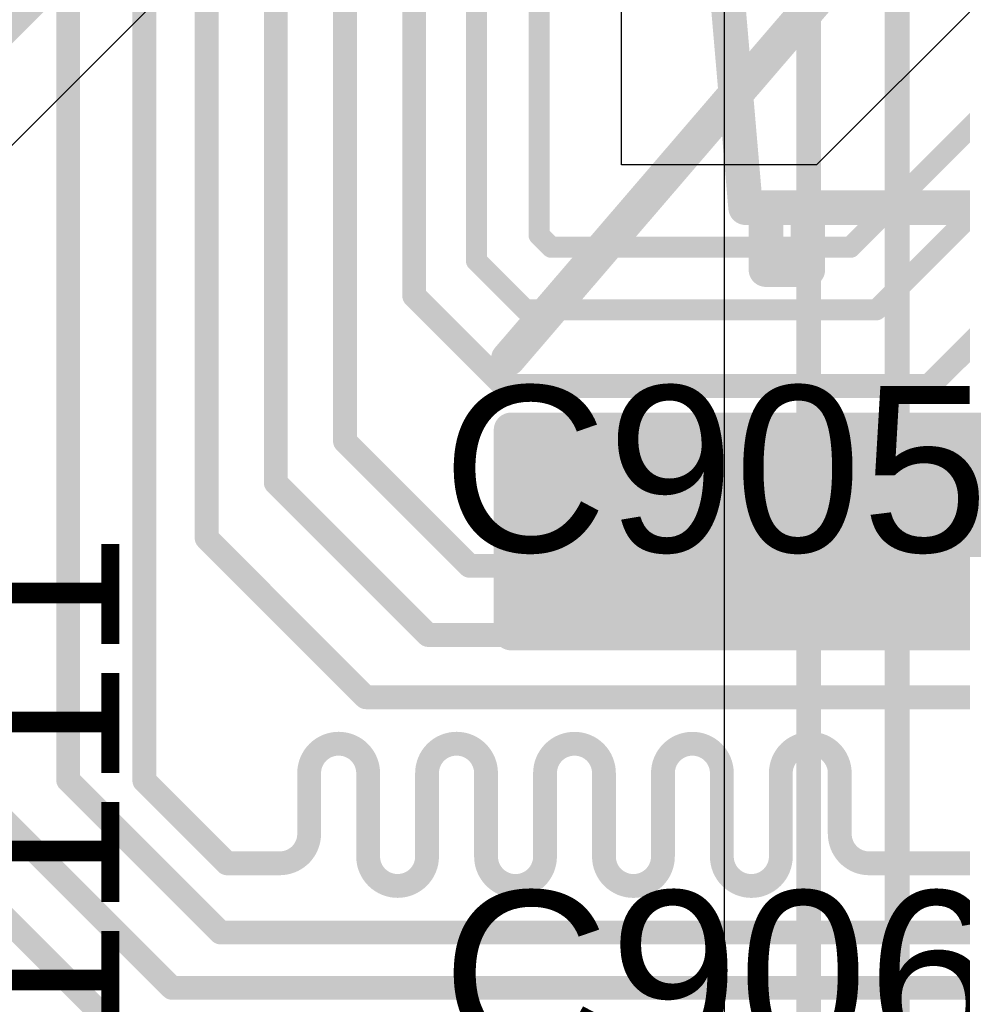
# Model space of a CAD drawing. Header units: inches. Extents: x -6 to 11.2, y -2.2 to 8.3.
# Tile 243 of 256: x 2.783 to 2.917, y 0.702 to 0.842. Entities that reach past the tile are written whole.
import ezdxf

# ---------------------------------------------------------------- set-up
doc = ezdxf.new("R2010")
doc.units = ezdxf.units.IN
doc.header["$MEASUREMENT"] = 0
for name, color, linetype in [('Board Layer Stack Bottom Overlay', 54, 'Continuous'), ('Layer 1- Top', 1, 'Continuous'), ('Layer 3- Inner', 16, 'Continuous'), ('Top Overlay', 2, 'Continuous')]:
    doc.layers.add(name, color=color, linetype=linetype)
doc.styles.add('Arial', font='txt', dxfattribs={"height": 0.2})

# ---------------------------------------------------------------- blocks, each defined once
blk = doc.blocks.new('L____WEEE_T___S__________B_473')
at = {"layer": 'Board Layer Stack Bottom Overlay'}
blk.add_hatch(color=54, dxfattribs=at).paths.add_polyline_path([(0.05729, 0.10621), (-0.05766, 0.10621), (-0.05766, 0.0773), (0.05729, 0.0773)])
for points in [[(0.05729, 0.10621, 0.00492, 0.00492, 0), (-0.05766, 0.10621, 0.00492, 0.00492, 0)], [(0.05729, 0.10621, 0.00492, 0.00492, 0), (0.05729, 0.07731, 0.00492, 0.00492, 0)], [(0.05729, 0.07731, 0.00492, 0.00492, 0), (-0.05766, 0.07731, 0.00492, 0.00492, 0)], [(0.05768, 0.06719, 0.00492, 0.00492, 0), (-0.05768, -0.06719, 0.00492, 0.00492, 0)], [(0.01508, 0.05451, 0.00492, 0.00492, 0), (0.01508, 0.04572, 0.00492, 0.00492, 0)], [(0.02104, 0.05451, 0.00492, 0.00492, 0), (0.01508, 0.05451, 0.00492, 0.00492, 0)], [(0.02104, 0.04572, 0.00492, 0.00492, 0), (0.02104, 0.05451, 0.00492, 0.00492, 0)], [(0.02393, 0.0457, 0.00492, 0.00492, 0), (-0.01057, 0.0457, 0.00492, 0.00492, 0)], [(0.02104, 0.04572, 0.00492, 0.00492, 0), (0.01508, 0.04572, 0.00492, 0.00492, 0)], [(0.03187, -0.04659, 0.00492, 0.00492, 0), (0.02393, 0.0457, 0.00492, 0.00492, 0)]]:
    blk.add_lwpolyline(points, format="xyseb", dxfattribs=at)
for points in [[(0.05606, 0.10621, 0.00246, 0.00246, 1), (0.05852, 0.10621, 0.00246, 0.00246, 1)], [(0.05606, 0.10621, 0.00246, 0.00246, 1), (0.05852, 0.10621, 0.00246, 0.00246, 1)], [(0.05606, 0.07731, 0.00246, 0.00246, 1), (0.05852, 0.07731, 0.00246, 0.00246, 1)], [(0.05606, 0.07731, 0.00246, 0.00246, 1), (0.05852, 0.07731, 0.00246, 0.00246, 1)], [(0.05645, 0.06719, 0.00246, 0.00246, 1), (0.05891, 0.06719, 0.00246, 0.00246, 1)], [(0.01385, 0.05451, 0.00246, 0.00246, 1), (0.01631, 0.05451, 0.00246, 0.00246, 1)], [(0.01385, 0.05451, 0.00246, 0.00246, 1), (0.01631, 0.05451, 0.00246, 0.00246, 1)], [(0.01981, 0.05451, 0.00246, 0.00246, 1), (0.02227, 0.05451, 0.00246, 0.00246, 1)], [(0.01981, 0.05451, 0.00246, 0.00246, 1), (0.02227, 0.05451, 0.00246, 0.00246, 1)], [(0.01385, 0.04572, 0.00246, 0.00246, 1), (0.01631, 0.04572, 0.00246, 0.00246, 1)], [(0.01385, 0.04572, 0.00246, 0.00246, 1), (0.01631, 0.04572, 0.00246, 0.00246, 1)], [(0.01981, 0.04572, 0.00246, 0.00246, 1), (0.02227, 0.04572, 0.00246, 0.00246, 1)], [(0.01981, 0.04572, 0.00246, 0.00246, 1), (0.02227, 0.04572, 0.00246, 0.00246, 1)], [(0.0227, 0.0457, 0.00246, 0.00246, 1), (0.02516, 0.0457, 0.00246, 0.00246, 1)], [(0.0227, 0.0457, 0.00246, 0.00246, 1), (0.02516, 0.0457, 0.00246, 0.00246, 1)]]:
    blk.add_lwpolyline(points, format="xyseb", close=True, dxfattribs=at)

msp = doc.modelspace()

# ---------------------------------------------------------------- linework, layer by layer
at = {"layer": 'Layer 1- Top'}
for p, q in [((2.88287, 0.88859), (2.88287, 0.48505)), ((2.74999, 0.79286), (2.82305, 0.86592))]:
    msp.add_line(p, q, dxfattribs=at)
for points in [[(2.90747, 0.50394, 0.00354, 0.00354, 0), (2.90747, 1.0067, 0.00354, 0.00354, 0)], [(2.89488, 0.48505, 0.00354, 0.00354, 0), (2.89488, 0.88859, 0.00354, 0.00354, 0)], [(2.73799, 0.79783, 0.00354, 0.00354, 0), (2.81457, 0.87441, 0.00354, 0.00354, 0)]]:
    msp.add_lwpolyline(points, format="xyseb", dxfattribs=at)
at = {"layer": 'Layer 3- Inner'}
for p, q in [((2.86825, 0.82161), (2.86825, 0.91253)), ((2.96045, 0.88609), (2.89597, 0.82161)), ((2.89597, 0.82161), (2.86825, 0.82161))]:
    msp.add_line(p, q, dxfattribs=at)
for points in [[(2.78956, 0.73406, 0.00339, 0.00339, 0), (2.78956, 0.94568, 0.00339, 0.00339, 0)], [(2.80039, 0.734, 0.00339, 0.00339, 0), (2.80039, 0.94371, 0.00339, 0.00339, 0)], [(2.80925, 0.76851, 0.00339, 0.00339, 0), (2.80925, 0.9378, 0.00339, 0.00339, 0)], [(2.81909, 0.77638, 0.00339, 0.00339, 0), (2.81909, 0.93288, 0.00339, 0.00339, 0)], [(2.82893, 0.78229, 0.00339, 0.00339, 0), (2.82893, 0.92993, 0.00339, 0.00339, 0)], [(2.83877, 0.80296, 0.00339, 0.00339, 0), (2.83877, 0.92656, 0.00339, 0.00339, 0)], [(2.84763, 0.80796, 0.00299, 0.00299, 0), (2.84763, 0.92107, 0.00299, 0.00299, 0)], [(2.85653, 0.81164, 0.00299, 0.00299, 0), (2.85653, 0.91738, 0.00299, 0.00299, 0)], [(2.90082, 0.80989, 0.00299, 0.00299, 0), (2.96873, 0.8778, 0.00299, 0.00299, 0)], [(2.90451, 0.80099, 0.00299, 0.00299, 0), (2.97242, 0.8689, 0.00299, 0.00299, 0)], [(2.91202, 0.79016, 0.00339, 0.00339, 0), (2.98217, 0.86031, 0.00339, 0.00339, 0)], [(2.85653, 0.81164, 0.00299, 0.00299, 0), (2.85828, 0.80989, 0.00299, 0.00299, 0)], [(2.85828, 0.80989, 0.00299, 0.00299, 0), (2.90082, 0.80989, 0.00299, 0.00299, 0)], [(2.84763, 0.80796, 0.00299, 0.00299, 0), (2.8546, 0.80099, 0.00299, 0.00299, 0)], [(2.83877, 0.80296, 0.00339, 0.00339, 0), (2.85157, 0.79016, 0.00339, 0.00339, 0)], [(2.8546, 0.80099, 0.00299, 0.00299, 0), (2.90451, 0.80099, 0.00299, 0.00299, 0)], [(2.85157, 0.79016, 0.00339, 0.00339, 0), (2.91202, 0.79016, 0.00339, 0.00339, 0)], [(2.82893, 0.78229, 0.00339, 0.00339, 0), (2.84665, 0.76457, 0.00339, 0.00339, 0)], [(2.86533, 0.77361, 0.00339, 0.00339, -1), (2.87371, 0.77361, 0.00339, 0.00339, 0)], [(2.8821, 0.77361, 0.00339, 0.00339, -1), (2.89049, 0.77361, 0.00339, 0.00339, 0)], [(2.81909, 0.77638, 0.00339, 0.00339, 0), (2.84074, 0.75473, 0.00339, 0.00339, 0)], [(2.91358, 0.76457, 0.00339, 0.00339, 0), (2.9249, 0.77589, 0.00339, 0.00339, 0)], [(2.86533, 0.76877, 0.00339, 0.00339, 0), (2.86533, 0.77361, 0.00339, 0.00339, 0)], [(2.87371, 0.76758, 0.00339, 0.00339, 0), (2.87371, 0.77361, 0.00339, 0.00339, 0)], [(2.8821, 0.76758, 0.00339, 0.00339, 0), (2.8821, 0.77361, 0.00339, 0.00339, 0)], [(2.89049, 0.76877, 0.00339, 0.00339, 0), (2.89049, 0.77361, 0.00339, 0.00339, 0)], [(2.86533, 0.76877, 0.00339, 0.00339, -0.414214), (2.86114, 0.76457, 0.00339, 0.00339, 0)], [(2.89468, 0.76457, 0.00339, 0.00339, -0.414214), (2.89049, 0.76877, 0.00339, 0.00339, 0)], [(2.80925, 0.76851, 0.00339, 0.00339, 0), (2.83188, 0.74587, 0.00339, 0.00339, 0)], [(2.8821, 0.76758, 0.00339, 0.00339, -1), (2.87371, 0.76758, 0.00339, 0.00339, 0)], [(2.84665, 0.76457, 0.00339, 0.00339, 0), (2.85944, 0.76457, 0.00339, 0.00339, 0)], [(2.85944, 0.76457, 0.00339, 0.00339, 0), (2.86114, 0.76457, 0.00339, 0.00339, 0)], [(2.89468, 0.76457, 0.00339, 0.00339, 0), (2.90472, 0.76457, 0.00339, 0.00339, 0)], [(2.90472, 0.76457, 0.00339, 0.00339, 0), (2.91358, 0.76457, 0.00339, 0.00339, 0)], [(2.84074, 0.75473, 0.00339, 0.00339, 0), (2.92167, 0.75473, 0.00339, 0.00339, 0)], [(2.83188, 0.74587, 0.00339, 0.00339, 0), (2.92854, 0.74587, 0.00339, 0.00339, 0)], [(2.82383, 0.73507, 0.00339, 0.00339, -1), (2.83222, 0.73507, 0.00339, 0.00339, 0)], [(2.8406, 0.73507, 0.00339, 0.00339, -1), (2.84899, 0.73507, 0.00339, 0.00339, 0)], [(2.85738, 0.73507, 0.00339, 0.00339, -1), (2.86576, 0.73507, 0.00339, 0.00339, 0)], [(2.87415, 0.73507, 0.00339, 0.00339, -1), (2.88253, 0.73507, 0.00339, 0.00339, 0)], [(2.89092, 0.73507, 0.00339, 0.00339, -1), (2.8993, 0.73507, 0.00339, 0.00339, 0)], [(2.78956, 0.73406, 0.00339, 0.00339, 0), (2.81121, 0.71241, 0.00339, 0.00339, 0)], [(2.80039, 0.734, 0.00339, 0.00339, 0), (2.81214, 0.72225, 0.00339, 0.00339, 0)], [(2.82383, 0.72644, 0.00339, 0.00339, 0), (2.82383, 0.73507, 0.00339, 0.00339, 0)], [(2.83222, 0.72322, 0.00339, 0.00339, 0), (2.83222, 0.73507, 0.00339, 0.00339, 0)], [(2.8406, 0.72322, 0.00339, 0.00339, 0), (2.8406, 0.73507, 0.00339, 0.00339, 0)], [(2.84899, 0.72322, 0.00339, 0.00339, 0), (2.84899, 0.73507, 0.00339, 0.00339, 0)], [(2.85738, 0.72322, 0.00339, 0.00339, 0), (2.85738, 0.73507, 0.00339, 0.00339, 0)], [(2.86576, 0.72322, 0.00339, 0.00339, 0), (2.86576, 0.73507, 0.00339, 0.00339, 0)], [(2.87415, 0.72322, 0.00339, 0.00339, 0), (2.87415, 0.73507, 0.00339, 0.00339, 0)], [(2.88253, 0.72322, 0.00339, 0.00339, 0), (2.88253, 0.73507, 0.00339, 0.00339, 0)], [(2.89092, 0.72322, 0.00339, 0.00339, 0), (2.89092, 0.73507, 0.00339, 0.00339, 0)], [(2.8993, 0.72644, 0.00339, 0.00339, 0), (2.8993, 0.73507, 0.00339, 0.00339, 0)], [(2.77775, 0.73111, 0.00339, 0.00339, 0), (2.80432, 0.70453, 0.00339, 0.00339, 0)], [(2.76692, 0.72816, 0.00339, 0.00339, 0), (2.79842, 0.69666, 0.00339, 0.00339, 0)], [(2.82383, 0.72644, 0.00339, 0.00339, -0.414214), (2.81964, 0.72225, 0.00339, 0.00339, 0)], [(2.9035, 0.72225, 0.00339, 0.00339, -0.414214), (2.8993, 0.72644, 0.00339, 0.00339, 0)], [(2.8406, 0.72322, 0.00339, 0.00339, -1), (2.83222, 0.72322, 0.00339, 0.00339, 0)], [(2.85738, 0.72322, 0.00339, 0.00339, -1), (2.84899, 0.72322, 0.00339, 0.00339, 0)], [(2.87415, 0.72322, 0.00339, 0.00339, -1), (2.86576, 0.72322, 0.00339, 0.00339, 0)], [(2.89092, 0.72322, 0.00339, 0.00339, -1), (2.88253, 0.72322, 0.00339, 0.00339, 0)], [(2.81214, 0.72225, 0.00339, 0.00339, 0), (2.81273, 0.72225, 0.00339, 0.00339, 0)], [(2.81273, 0.72225, 0.00339, 0.00339, 0), (2.81964, 0.72225, 0.00339, 0.00339, 0)], [(2.9035, 0.72225, 0.00339, 0.00339, 0), (2.91358, 0.72225, 0.00339, 0.00339, 0)], [(2.91358, 0.72225, 0.00339, 0.00339, 0), (2.92145, 0.72225, 0.00339, 0.00339, 0)], [(2.81121, 0.71241, 0.00339, 0.00339, 0), (2.92637, 0.71241, 0.00339, 0.00339, 0)], [(2.80432, 0.70453, 0.00339, 0.00339, 0), (2.93523, 0.70453, 0.00339, 0.00339, 0)]]:
    msp.add_lwpolyline(points, format="xyseb", dxfattribs=at)
for points in [[(2.85578, 0.81164, 0.0015, 0.0015, 1), (2.85728, 0.81164, 0.0015, 0.0015, 1)], [(2.85578, 0.81164, 0.0015, 0.0015, 1), (2.85728, 0.81164, 0.0015, 0.0015, 1)], [(2.85753, 0.80989, 0.0015, 0.0015, 1), (2.85903, 0.80989, 0.0015, 0.0015, 1)], [(2.85753, 0.80989, 0.0015, 0.0015, 1), (2.85903, 0.80989, 0.0015, 0.0015, 1)], [(2.90007, 0.80989, 0.0015, 0.0015, 1), (2.90157, 0.80989, 0.0015, 0.0015, 1)], [(2.90007, 0.80989, 0.0015, 0.0015, 1), (2.90157, 0.80989, 0.0015, 0.0015, 1)], [(2.84688, 0.80796, 0.0015, 0.0015, 1), (2.84838, 0.80796, 0.0015, 0.0015, 1)], [(2.84688, 0.80796, 0.0015, 0.0015, 1), (2.84838, 0.80796, 0.0015, 0.0015, 1)], [(2.83793, 0.80296, 0.00169, 0.00169, 1), (2.83962, 0.80296, 0.00169, 0.00169, 1)], [(2.83793, 0.80296, 0.00169, 0.00169, 1), (2.83962, 0.80296, 0.00169, 0.00169, 1)], [(2.85385, 0.80099, 0.0015, 0.0015, 1), (2.85534, 0.80099, 0.0015, 0.0015, 1)], [(2.85385, 0.80099, 0.0015, 0.0015, 1), (2.85534, 0.80099, 0.0015, 0.0015, 1)], [(2.90376, 0.80099, 0.0015, 0.0015, 1), (2.90525, 0.80099, 0.0015, 0.0015, 1)], [(2.90376, 0.80099, 0.0015, 0.0015, 1), (2.90525, 0.80099, 0.0015, 0.0015, 1)], [(2.85072, 0.79016, 0.00169, 0.00169, 1), (2.85241, 0.79016, 0.00169, 0.00169, 1)], [(2.85072, 0.79016, 0.00169, 0.00169, 1), (2.85241, 0.79016, 0.00169, 0.00169, 1)], [(2.91117, 0.79016, 0.00169, 0.00169, 1), (2.91287, 0.79016, 0.00169, 0.00169, 1)], [(2.91117, 0.79016, 0.00169, 0.00169, 1), (2.91287, 0.79016, 0.00169, 0.00169, 1)], [(2.82808, 0.78229, 0.00169, 0.00169, 1), (2.82978, 0.78229, 0.00169, 0.00169, 1)], [(2.82808, 0.78229, 0.00169, 0.00169, 1), (2.82978, 0.78229, 0.00169, 0.00169, 1)], [(2.81824, 0.77638, 0.00169, 0.00169, 1), (2.81993, 0.77638, 0.00169, 0.00169, 1)], [(2.81824, 0.77638, 0.00169, 0.00169, 1), (2.81993, 0.77638, 0.00169, 0.00169, 1)], [(2.86448, 0.77361, 0.00169, 0.00169, 1), (2.86618, 0.77361, 0.00169, 0.00169, 1)], [(2.86448, 0.77361, 0.00169, 0.00169, 1), (2.86618, 0.77361, 0.00169, 0.00169, 1)], [(2.87287, 0.77361, 0.00169, 0.00169, 1), (2.87456, 0.77361, 0.00169, 0.00169, 1)], [(2.87287, 0.77361, 0.00169, 0.00169, 1), (2.87456, 0.77361, 0.00169, 0.00169, 1)], [(2.88125, 0.77361, 0.00169, 0.00169, 1), (2.88295, 0.77361, 0.00169, 0.00169, 1)], [(2.88125, 0.77361, 0.00169, 0.00169, 1), (2.88295, 0.77361, 0.00169, 0.00169, 1)], [(2.88964, 0.77361, 0.00169, 0.00169, 1), (2.89133, 0.77361, 0.00169, 0.00169, 1)], [(2.88964, 0.77361, 0.00169, 0.00169, 1), (2.89133, 0.77361, 0.00169, 0.00169, 1)], [(2.86448, 0.76877, 0.00169, 0.00169, 1), (2.86618, 0.76877, 0.00169, 0.00169, 1)], [(2.86448, 0.76877, 0.00169, 0.00169, 1), (2.86618, 0.76877, 0.00169, 0.00169, 1)], [(2.88964, 0.76877, 0.00169, 0.00169, 1), (2.89133, 0.76877, 0.00169, 0.00169, 1)], [(2.88964, 0.76877, 0.00169, 0.00169, 1), (2.89133, 0.76877, 0.00169, 0.00169, 1)], [(2.8084, 0.76851, 0.00169, 0.00169, 1), (2.81009, 0.76851, 0.00169, 0.00169, 1)], [(2.8084, 0.76851, 0.00169, 0.00169, 1), (2.81009, 0.76851, 0.00169, 0.00169, 1)], [(2.87287, 0.76758, 0.00169, 0.00169, 1), (2.87456, 0.76758, 0.00169, 0.00169, 1)], [(2.87287, 0.76758, 0.00169, 0.00169, 1), (2.87456, 0.76758, 0.00169, 0.00169, 1)], [(2.88125, 0.76758, 0.00169, 0.00169, 1), (2.88295, 0.76758, 0.00169, 0.00169, 1)], [(2.88125, 0.76758, 0.00169, 0.00169, 1), (2.88295, 0.76758, 0.00169, 0.00169, 1)], [(2.8458, 0.76457, 0.00169, 0.00169, 1), (2.84749, 0.76457, 0.00169, 0.00169, 1)], [(2.8458, 0.76457, 0.00169, 0.00169, 1), (2.84749, 0.76457, 0.00169, 0.00169, 1)], [(2.8586, 0.76457, 0.00169, 0.00169, 1), (2.86029, 0.76457, 0.00169, 0.00169, 1)], [(2.8586, 0.76457, 0.00169, 0.00169, 1), (2.86029, 0.76457, 0.00169, 0.00169, 1)], [(2.86029, 0.76457, 0.00169, 0.00169, 1), (2.86198, 0.76457, 0.00169, 0.00169, 1)], [(2.86029, 0.76457, 0.00169, 0.00169, 1), (2.86198, 0.76457, 0.00169, 0.00169, 1)], [(2.89383, 0.76457, 0.00169, 0.00169, 1), (2.89553, 0.76457, 0.00169, 0.00169, 1)], [(2.89383, 0.76457, 0.00169, 0.00169, 1), (2.89553, 0.76457, 0.00169, 0.00169, 1)], [(2.90387, 0.76457, 0.00169, 0.00169, 1), (2.90556, 0.76457, 0.00169, 0.00169, 1)], [(2.90387, 0.76457, 0.00169, 0.00169, 1), (2.90556, 0.76457, 0.00169, 0.00169, 1)], [(2.91273, 0.76457, 0.00169, 0.00169, 1), (2.91442, 0.76457, 0.00169, 0.00169, 1)], [(2.91273, 0.76457, 0.00169, 0.00169, 1), (2.91442, 0.76457, 0.00169, 0.00169, 1)], [(2.8399, 0.75473, 0.00169, 0.00169, 1), (2.84159, 0.75473, 0.00169, 0.00169, 1)], [(2.8399, 0.75473, 0.00169, 0.00169, 1), (2.84159, 0.75473, 0.00169, 0.00169, 1)], [(2.83104, 0.74587, 0.00169, 0.00169, 1), (2.83273, 0.74587, 0.00169, 0.00169, 1)], [(2.83104, 0.74587, 0.00169, 0.00169, 1), (2.83273, 0.74587, 0.00169, 0.00169, 1)], [(2.78871, 0.73406, 0.00169, 0.00169, 1), (2.79041, 0.73406, 0.00169, 0.00169, 1)], [(2.78871, 0.73406, 0.00169, 0.00169, 1), (2.79041, 0.73406, 0.00169, 0.00169, 1)], [(2.79954, 0.734, 0.00169, 0.00169, 1), (2.80123, 0.734, 0.00169, 0.00169, 1)], [(2.79954, 0.734, 0.00169, 0.00169, 1), (2.80123, 0.734, 0.00169, 0.00169, 1)], [(2.82299, 0.73507, 0.00169, 0.00169, 1), (2.82468, 0.73507, 0.00169, 0.00169, 1)], [(2.82299, 0.73507, 0.00169, 0.00169, 1), (2.82468, 0.73507, 0.00169, 0.00169, 1)], [(2.83137, 0.73507, 0.00169, 0.00169, 1), (2.83306, 0.73507, 0.00169, 0.00169, 1)], [(2.83137, 0.73507, 0.00169, 0.00169, 1), (2.83306, 0.73507, 0.00169, 0.00169, 1)], [(2.83976, 0.73507, 0.00169, 0.00169, 1), (2.84145, 0.73507, 0.00169, 0.00169, 1)], [(2.83976, 0.73507, 0.00169, 0.00169, 1), (2.84145, 0.73507, 0.00169, 0.00169, 1)], [(2.84814, 0.73507, 0.00169, 0.00169, 1), (2.84984, 0.73507, 0.00169, 0.00169, 1)], [(2.84814, 0.73507, 0.00169, 0.00169, 1), (2.84984, 0.73507, 0.00169, 0.00169, 1)], [(2.85653, 0.73507, 0.00169, 0.00169, 1), (2.85822, 0.73507, 0.00169, 0.00169, 1)], [(2.85653, 0.73507, 0.00169, 0.00169, 1), (2.85822, 0.73507, 0.00169, 0.00169, 1)], [(2.86491, 0.73507, 0.00169, 0.00169, 1), (2.86661, 0.73507, 0.00169, 0.00169, 1)], [(2.86491, 0.73507, 0.00169, 0.00169, 1), (2.86661, 0.73507, 0.00169, 0.00169, 1)], [(2.8733, 0.73507, 0.00169, 0.00169, 1), (2.87499, 0.73507, 0.00169, 0.00169, 1)], [(2.8733, 0.73507, 0.00169, 0.00169, 1), (2.87499, 0.73507, 0.00169, 0.00169, 1)], [(2.88169, 0.73507, 0.00169, 0.00169, 1), (2.88338, 0.73507, 0.00169, 0.00169, 1)], [(2.88169, 0.73507, 0.00169, 0.00169, 1), (2.88338, 0.73507, 0.00169, 0.00169, 1)], [(2.89007, 0.73507, 0.00169, 0.00169, 1), (2.89176, 0.73507, 0.00169, 0.00169, 1)], [(2.89007, 0.73507, 0.00169, 0.00169, 1), (2.89176, 0.73507, 0.00169, 0.00169, 1)], [(2.89846, 0.73507, 0.00169, 0.00169, 1), (2.90015, 0.73507, 0.00169, 0.00169, 1)], [(2.89846, 0.73507, 0.00169, 0.00169, 1), (2.90015, 0.73507, 0.00169, 0.00169, 1)], [(2.82299, 0.72644, 0.00169, 0.00169, 1), (2.82468, 0.72644, 0.00169, 0.00169, 1)], [(2.82299, 0.72644, 0.00169, 0.00169, 1), (2.82468, 0.72644, 0.00169, 0.00169, 1)], [(2.89846, 0.72644, 0.00169, 0.00169, 1), (2.90015, 0.72644, 0.00169, 0.00169, 1)], [(2.89846, 0.72644, 0.00169, 0.00169, 1), (2.90015, 0.72644, 0.00169, 0.00169, 1)], [(2.83137, 0.72322, 0.00169, 0.00169, 1), (2.83306, 0.72322, 0.00169, 0.00169, 1)], [(2.83137, 0.72322, 0.00169, 0.00169, 1), (2.83306, 0.72322, 0.00169, 0.00169, 1)], [(2.83976, 0.72322, 0.00169, 0.00169, 1), (2.84145, 0.72322, 0.00169, 0.00169, 1)], [(2.83976, 0.72322, 0.00169, 0.00169, 1), (2.84145, 0.72322, 0.00169, 0.00169, 1)], [(2.84814, 0.72322, 0.00169, 0.00169, 1), (2.84984, 0.72322, 0.00169, 0.00169, 1)], [(2.84814, 0.72322, 0.00169, 0.00169, 1), (2.84984, 0.72322, 0.00169, 0.00169, 1)], [(2.85653, 0.72322, 0.00169, 0.00169, 1), (2.85822, 0.72322, 0.00169, 0.00169, 1)], [(2.85653, 0.72322, 0.00169, 0.00169, 1), (2.85822, 0.72322, 0.00169, 0.00169, 1)], [(2.86491, 0.72322, 0.00169, 0.00169, 1), (2.86661, 0.72322, 0.00169, 0.00169, 1)], [(2.86491, 0.72322, 0.00169, 0.00169, 1), (2.86661, 0.72322, 0.00169, 0.00169, 1)], [(2.8733, 0.72322, 0.00169, 0.00169, 1), (2.87499, 0.72322, 0.00169, 0.00169, 1)], [(2.8733, 0.72322, 0.00169, 0.00169, 1), (2.87499, 0.72322, 0.00169, 0.00169, 1)], [(2.88169, 0.72322, 0.00169, 0.00169, 1), (2.88338, 0.72322, 0.00169, 0.00169, 1)], [(2.88169, 0.72322, 0.00169, 0.00169, 1), (2.88338, 0.72322, 0.00169, 0.00169, 1)], [(2.89007, 0.72322, 0.00169, 0.00169, 1), (2.89176, 0.72322, 0.00169, 0.00169, 1)], [(2.89007, 0.72322, 0.00169, 0.00169, 1), (2.89176, 0.72322, 0.00169, 0.00169, 1)], [(2.81129, 0.72225, 0.00169, 0.00169, 1), (2.81299, 0.72225, 0.00169, 0.00169, 1)], [(2.81129, 0.72225, 0.00169, 0.00169, 1), (2.81299, 0.72225, 0.00169, 0.00169, 1)], [(2.81189, 0.72225, 0.00169, 0.00169, 1), (2.81358, 0.72225, 0.00169, 0.00169, 1)], [(2.81189, 0.72225, 0.00169, 0.00169, 1), (2.81358, 0.72225, 0.00169, 0.00169, 1)], [(2.81879, 0.72225, 0.00169, 0.00169, 1), (2.82049, 0.72225, 0.00169, 0.00169, 1)], [(2.81879, 0.72225, 0.00169, 0.00169, 1), (2.82049, 0.72225, 0.00169, 0.00169, 1)], [(2.90265, 0.72225, 0.00169, 0.00169, 1), (2.90434, 0.72225, 0.00169, 0.00169, 1)], [(2.90265, 0.72225, 0.00169, 0.00169, 1), (2.90434, 0.72225, 0.00169, 0.00169, 1)], [(2.91273, 0.72225, 0.00169, 0.00169, 1), (2.91442, 0.72225, 0.00169, 0.00169, 1)], [(2.91273, 0.72225, 0.00169, 0.00169, 1), (2.91442, 0.72225, 0.00169, 0.00169, 1)], [(2.81037, 0.71241, 0.00169, 0.00169, 1), (2.81206, 0.71241, 0.00169, 0.00169, 1)], [(2.81037, 0.71241, 0.00169, 0.00169, 1), (2.81206, 0.71241, 0.00169, 0.00169, 1)], [(2.80348, 0.70453, 0.00169, 0.00169, 1), (2.80517, 0.70453, 0.00169, 0.00169, 1)], [(2.80348, 0.70453, 0.00169, 0.00169, 1), (2.80517, 0.70453, 0.00169, 0.00169, 1)]]:
    msp.add_lwpolyline(points, format="xyseb", close=True, dxfattribs=at)

# ---------------------------------------------------------------- block references
at = {"rotation": 180}
msp.add_blockref('L____WEEE_T___S__________B_473', (2.90984, 0.86122), dxfattribs=at)

# ---------------------------------------------------------------- texts
at = {"layer": 'Top Overlay', "style": 'Arial'}
for s, p in [('C905', (2.84272, 0.76655)), ('C906', (2.84272, 0.6947))]:
    msp.add_text(s, height=0.023622, dxfattribs=at).set_placement(p)
msp.add_text('R1111', height=0.023622, rotation=90, dxfattribs=at).set_placement((2.79685, 0.67206))

doc.saveas('drawing.dxf')
